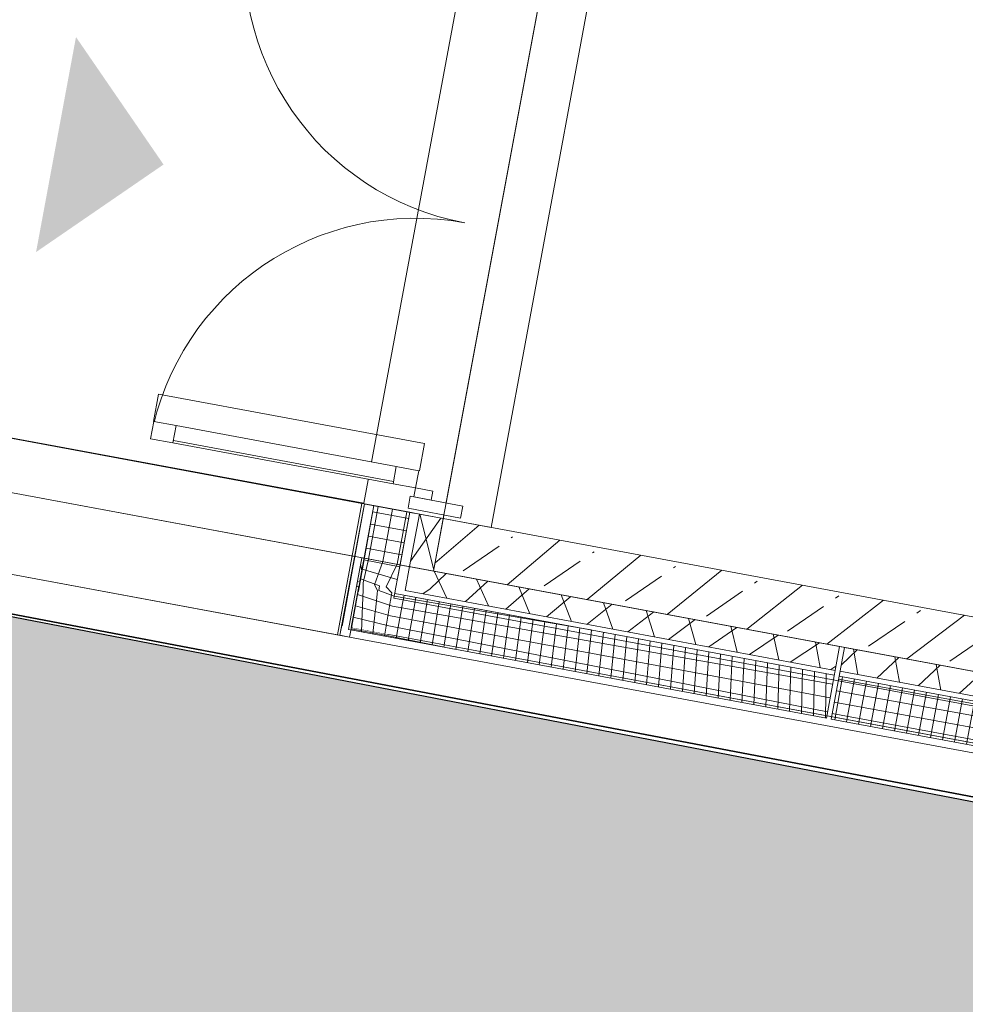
# Model space of a CAD drawing. Header units: metres. Extents: x -499360 to 60282433, y -11592314 to 5708004.
# Tile 31 of 128: x 32353341.23 to 32353345.12, y 5707906.12 to 5707910.17. Entities that reach past the tile are written whole.
import ezdxf

# ---------------------------------------------------------------- set-up
doc = ezdxf.new("R2010")
doc.units = ezdxf.units.M
doc.header["$LTSCALE"] = 0.75
doc.set_wipeout_variables(frame=1)
doc.layers.get('0').update_dxf_attribs({"linetype": 'CONTINUOUS'})
doc.layers.add('10414948$0$ST-LIN-Gehweg', color=2, linetype='CONTINUOUS')
doc.layers.add('10414949$0$ST-Gehweg-Sol', color=7, linetype='CONTINUOUS', lineweight=0, true_color=0xffd7a8)
for name, color, linetype, lineweight in [('10417023$0$#9_002_GES I Übersicht Erdgeschoss_1_101_Wand Aussen.A', 7, 'CONTINUOUS', 25), ('10417023$0$#9_002_GES I Übersicht Erdgeschoss_1_115_Außentüren', 7, 'CONTINUOUS', 25), ('10417023$0$#9_002_GES I Übersicht Erdgeschoss_1_201_Aussenwandbekleidung.A', 7, 'CONTINUOUS', 25), ('10417023$0$#9_002_GES I Übersicht Erdgeschoss_1_701_Grundstücksgrenze.A', 7, 'CONTINUOUS', 25), ('10417023$0$#9_002_GES I Übersicht Erdgeschoss_1_Neubau_101_Wand Aussen.A', 7, 'CONTINUOUS', 25), ('10417023$0$#9_002_GES I Übersicht Erdgeschoss_1_Neubau_104_Decken.A', 7, 'CONTINUOUS', 25), ('10417023$0$#9_002_GES I Übersicht Erdgeschoss_1_Neubau_115_Außentüren', 7, 'CONTINUOUS', 25), ('10417023$0$#9_002_GES I Übersicht Erdgeschoss_1_Neubau_201_Aussenwandbekleidu', 7, 'CONTINUOUS', 25), ('10417023$0$#9_002_GES I Übersicht Erdgeschoss_1_Neubau_210_Wärmedämmung', 7, 'CONTINUOUS', 25), ('10417023$0$#9_002_GES I Übersicht Erdgeschoss_1_Neubau_602_Beschriftung 1_100', 7, 'CONTINUOUS', 25), ('10417023$0$Keine', 7, 'CONTINUOUS', 13)]:
    doc.layers.add(name, color=color, linetype=linetype, lineweight=lineweight)
pattern_1 = [(-119.9999999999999, (0, 0), (-0.129903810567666, 0.07499999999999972), []), (-59.99999999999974, (0, 0), (0.1299038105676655, 0.0750000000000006), [])]
pattern_2 = [(0, (0, 0), (0, 0.05), []), (90.0000000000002, (0, 0), (-0.05, 0), [])]

# ---------------------------------------------------------------- blocks, each defined once
blk = doc.blocks.new('10414949')
at = {"layer": '10414949$0$ST-Gehweg-Sol'}
h = blk.add_hatch(color=256, dxfattribs=at)
h.dxf.hatch_style = 1
h.paths.add_polyline_path([(32353333.50183981, 5707909.19646602), (32353330.05239085, 5707910.696651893, 0.4012203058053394), (32353333.25481369, 5707906.189003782), (32353356.88717925, 5707901.644502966), (32353369.91507676, 5707899.139239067), (32353382.9429741, 5707896.633974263), (32353384.56583989, 5707896.321897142), (32353385.13236019, 5707899.267920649), (32353370.48788053, 5707902.08405432), (32353357.21966946, 5707904.635530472)])
blk = doc.blocks.new('10414948')
at = {"layer": '10414948$0$ST-LIN-Gehweg', "flags": 128}
blk.add_lwpolyline([(32353333.50183981, 5707909.19646602), (32353357.21966946, 5707904.635530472), (32353357.21966946, 5707904.635530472), (32353370.48788053, 5707902.08405432), (32353370.48788053, 5707902.08405432), (32353407.15213483, 5707895.033517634), (32353407.15213483, 5707895.033517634), (32353410.4290705, 5707896.185426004), (32353410.4290705, 5707896.185426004), (32353413.70600617, 5707897.337334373), (32353413.70600617, 5707897.337334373), (32353481.43359485, 5707884.31331786), (32353481.43359485, 5707884.31331786), (32353497.17578959, 5707881.286091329), (32353497.17578959, 5707881.286091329, -0.1101766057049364), (32353499.70410517, 5707880.188862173), (32353499.70410517, 5707880.188862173), (32353502.93879142, 5707877.835765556), (32353502.93879142, 5707877.835765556, 0.1101766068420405), (32353505.46710699, 5707876.738536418), (32353505.46710699, 5707876.738536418), (32353513.19776736, 5707875.251929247), (32353513.19776736, 5707875.251929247), (32353517.00528605, 5707874.519743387)], format="xyb", dxfattribs=at)
blk = doc.blocks.new('10417023$0$#9_MKO_LP5_ARC_GES_UP_00_002_P_G_modell (3D)')
at = {"layer": '10417023$0$#9_002_GES I Übersicht Erdgeschoss_1_Neubau_201_Aussenwandbekleidu', "linetype": 'Continuous', "lineweight": 5, "true_color": 0xff0000}
h = blk.add_hatch(dxfattribs=at)
h.set_pattern_fill('#9_DÄMMUNG__WEICH_0001', color=1, style=0, pattern_type=2)
h.set_pattern_definition(pattern_1)
h.paths.add_polyline_path([(-32353499.0893194, -5707813.099573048), (-32353499.1893194, -5707813.099573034), (-32353499.1893194, -5707813.199573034), (-32353499.0893194, -5707813.199573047)])
h = blk.add_hatch(dxfattribs=at)
h.set_pattern_fill('#9_DÄMMUNG__WEICH_0001', color=1, style=0, pattern_type=2)
h.set_pattern_definition(pattern_1)
h.paths.add_polyline_path([(-32353499.0893194, -5707813.199573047), (-32353497.38946685, -5707813.199573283), (-32353497.38946683, -5707813.099573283), (-32353499.0893194, -5707813.099573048)])
at = {"layer": '10417023$0$#9_002_GES I Übersicht Erdgeschoss_1_115_Außentüren', "color": 1, "linetype": 'Continuous', "lineweight": 13, "true_color": 0xff0000, "flags": 128}
blk.add_lwpolyline([(-32353500.33454278, -5707812.704577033), (-32353500.33454278, -5707812.590107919), (-32353499.22150553, -5707812.590107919), (-32353499.22150553, -5707812.704577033)], dxfattribs=at)
at = {"layer": '10417023$0$#9_002_GES I Übersicht Erdgeschoss_1_Neubau_101_Wand Aussen.A', "color": 1, "linetype": 'Continuous', "lineweight": 13, "true_color": 0xff0000}
blk.add_line((-32353498.88932239, -5707812.879576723), (-32353498.88932239, -5707809.004584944), dxfattribs=at)
at = {"layer": '10417023$0$#9_002_GES I Übersicht Erdgeschoss_1_Neubau_101_Wand Aussen.A', "color": 1, "linetype": 'Continuous', "lineweight": 18, "true_color": 0xff0000}
blk.add_line((-32353499.0893194, -5707813.09957689), (-32353495.47443924, -5707813.09957689), dxfattribs=at)
at = {"layer": '10417023$0$#9_002_GES I Übersicht Erdgeschoss_1_Neubau_104_Decken.A', "color": 1, "linetype": 'Continuous', "lineweight": 13, "true_color": 0xff0000, "flags": 128}
for points in [[(-32353498.22421727, -5707790.559532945), (-32353502.84380439, -5707790.559532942), (-32353502.84380439, -5707813.099576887), (-32353495.47442851, -5707813.099576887), (-32353495.47442851, -5707809.05457689), (-32353482.84109309, -5707809.05457689), (-32353482.84357996, -5707813.099573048), (-32353472.62421726, -5707813.099573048), (-32353472.62421726, -5707811.259577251), (-32353472.62421726, -5707806.979589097), (-32353469.00380439, -5707806.979589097), (-32353469.00380439, -5707790.559532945)], [(-32353499.08931623, -5707809.004576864), (-32353499.0893194, -5707813.099577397), (-32353495.5256061, -5707813.099577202), (-32353495.52481161, -5707810.154576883), (-32353497.57443246, -5707810.154576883), (-32353497.57443246, -5707809.004576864)]]:
    blk.add_lwpolyline(points, close=True, dxfattribs=at)
at = {"layer": '10417023$0$#9_002_GES I Übersicht Erdgeschoss_1_Neubau_115_Außentüren', "color": 1, "linetype": 'Continuous', "lineweight": 13, "true_color": 0xff0000}
blk.add_arc((-32353499.22432238, -5707810.557577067), 1.109499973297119, 180, 270, dxfattribs=at)
at = {"layer": '10417023$0$#9_002_GES I Übersicht Erdgeschoss_1_Neubau_201_Aussenwandbekleidu', "color": 1, "linetype": 'Continuous', "lineweight": 13, "true_color": 0xff0000}
for p, q in [((-32353499.42145901, -5707809.364570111), (-32353499.42145901, -5707812.877568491)), ((-32353499.42145901, -5707812.877568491), (-32353502.15385805, -5707812.877568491))]:
    blk.add_line(p, q, dxfattribs=at)
at = {"layer": '10417023$0$#9_002_GES I Übersicht Erdgeschoss_1_Neubau_201_Aussenwandbekleidu', "color": 1, "linetype": 'Continuous', "lineweight": 18, "true_color": 0xff0000}
for p, q in [((-32353497.38946683, -5707813.099573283), (-32353499.0893194, -5707813.099573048)), ((-32353491.54389506, -5707813.09957409), (-32353497.36946687, -5707813.099573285))]:
    blk.add_line(p, q, dxfattribs=at)
at = {"layer": '10417023$0$#9_002_GES I Übersicht Erdgeschoss_1_Neubau_210_Wärmedämmung', "color": 1, "linetype": 'Continuous', "lineweight": 13, "true_color": 0xff0000, "flags": 128}
blk.add_lwpolyline([(-32353502.62443889, -5707812.879576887), (-32353499.08932251, -5707812.879576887), (-32353499.08931942, -5707809.00453267), (-32353502.62443846, -5707809.004541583)], close=True, dxfattribs=at)
at = {"layer": '10417023$0$#9_002_GES I Übersicht Erdgeschoss_1_Neubau_602_Beschriftung 1_100', "color": 1, "linetype": 'Continuous', "true_color": 0xff0000}
blk.add_solid([(-32353500.93696118, -5707811.207615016), (-32353500.93696118, -5707812.107615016), (-32353500.48696118, -5707811.657615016)], dxfattribs=at)
at = {"color": 1, "linetype": 'Continuous', "lineweight": 5, "true_color": 0xff0000}
blk.add_wipeout([(-32353499.229444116, -5707813.389564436), (-32353493.954459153, -5707813.389564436), (-32353493.954459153, -5707813.239561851), (-32353499.229444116, -5707813.239561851)], dxfattribs=at).dxf.layer = '10417023$0$#9_002_GES I Übersicht Erdgeschoss_1_Neubau_201_Aussenwandbekleidu'
at = {"layer": '10417023$0$#9_002_GES I Übersicht Erdgeschoss_1_Neubau_201_Aussenwandbekleidu', "color": 1, "linetype": 'Continuous', "lineweight": 13, "true_color": 0xff0000}
blk.add_line((-32353493.95445916, -5707813.239561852), (-32353499.22944412, -5707813.239561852), dxfattribs=at)
at = {"color": 1, "linetype": 'Continuous', "lineweight": 5, "true_color": 0xff0000}
blk.add_wipeout([(-32353499.3794467, -5707813.429576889), (-32353493.95445916, -5707813.429576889), (-32353493.95445916, -5707813.389564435), (-32353499.3794467, -5707813.389564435)], dxfattribs=at).dxf.layer = '10417023$0$#9_002_GES I Übersicht Erdgeschoss_1_Neubau_201_Aussenwandbekleidu'
at = {"layer": '10417023$0$#9_002_GES I Übersicht Erdgeschoss_1_Neubau_201_Aussenwandbekleidu', "color": 1, "linetype": 'Continuous', "lineweight": 13, "true_color": 0xff0000}
for p, q in [((-32353493.954459, -5707813.389563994), (-32353499.37944731, -5707813.389563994)), ((-32353499.3794467, -5707813.42957689), (-32353493.95445916, -5707813.42957689))]:
    blk.add_line(p, q, dxfattribs=at)
at = {"layer": '10417023$0$#9_002_GES I Übersicht Erdgeschoss_1_Neubau_201_Aussenwandbekleidu', "color": 1, "linetype": 'Continuous', "lineweight": 18, "true_color": 0xff0000}
blk.add_line((-32353497.36946691, -5707813.399573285), (-32353491.5438951, -5707813.39957409), dxfattribs=at)
at = {"color": 1, "linetype": 'Continuous', "lineweight": 5, "true_color": 0xff0000}
blk.add_wipeout([(-32353499.379446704, -5707813.389564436), (-32353499.229444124, -5707813.389564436), (-32353499.229444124, -5707813.239561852)], dxfattribs=at).dxf.layer = '10417023$0$#9_002_GES I Übersicht Erdgeschoss_1_201_Aussenwandbekleidung.A'
blk.add_wipeout([(-32353499.419459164, -5707813.429576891), (-32353499.379446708, -5707813.429576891), (-32353499.379446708, -5707813.389564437)], dxfattribs=at).dxf.layer = '10417023$0$#9_002_GES I Übersicht Erdgeschoss_1_201_Aussenwandbekleidung.A'
blk.add_wipeout([(-32353499.379446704, -5707813.239561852), (-32353499.379446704, -5707813.389564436), (-32353499.229444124, -5707813.239561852)], dxfattribs=at).dxf.layer = '10417023$0$#9_002_GES I Übersicht Erdgeschoss_1_201_Aussenwandbekleidung.A'
for points in [[(-32353499.22944412, -5707813.239561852), (-32353499.22944412, -5707812.879575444), (-32353499.3794467, -5707812.879575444), (-32353499.3794467, -5707813.239561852)], [(-32353499.419459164, -5707813.389564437), (-32353499.419459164, -5707813.429576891), (-32353499.379446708, -5707813.389564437)]]:
    blk.add_wipeout(points, dxfattribs=at).dxf.layer = '10417023$0$#9_002_GES I Übersicht Erdgeschoss_1_201_Aussenwandbekleidung.A'
at = {"layer": '10417023$0$#9_002_GES I Übersicht Erdgeschoss_1_101_Wand Aussen.A', "color": 1, "linetype": 'Continuous', "lineweight": 13, "true_color": 0xff0000}
blk.add_line((-32353499.3793194, -5707813.429576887), (-32353468.67381512, -5707813.429576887), dxfattribs=at)
at = {"layer": '10417023$0$#9_002_GES I Übersicht Erdgeschoss_1_201_Aussenwandbekleidung.A', "color": 1, "linetype": 'Continuous', "lineweight": 13, "true_color": 0xff0000}
for p, q in [((-32353499.22944412, -5707813.239561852), (-32353499.22944412, -5707812.879575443)), ((-32353499.41945916, -5707813.42957689), (-32353499.3794467, -5707813.42957689))]:
    blk.add_line(p, q, dxfattribs=at)
at = {"color": 1, "linetype": 'Continuous', "lineweight": 5, "true_color": 0xff0000}
blk.add_wipeout([(-32353499.379446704, -5707813.389564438), (-32353499.379446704, -5707812.879575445), (-32353499.41945916, -5707812.879575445), (-32353499.41945916, -5707813.389564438)], dxfattribs=at).dxf.layer = '10417023$0$#9_002_GES I Übersicht Erdgeschoss_1_201_Aussenwandbekleidung.A'
at = {"layer": '10417023$0$#9_002_GES I Übersicht Erdgeschoss_1_Neubau_201_Aussenwandbekleidu', "linetype": 'Continuous', "lineweight": 5, "true_color": 0xff0000}
h = blk.add_hatch(dxfattribs=at)
h.set_pattern_fill('#9_DÄMMUNG__WEICH_0001', color=1, style=0, pattern_type=2)
h.set_pattern_definition(pattern_1)
h.paths.add_polyline_path([(-32353499.3793194, -5707813.099573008), (-32353499.38946686, -5707813.099573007), (-32353499.38946687, -5707813.199573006), (-32353499.3793194, -5707813.199573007)])
at = {"layer": '10417023$0$#9_002_GES I Übersicht Erdgeschoss_1_101_Wand Aussen.A', "color": 1, "linetype": 'Continuous', "lineweight": 13, "true_color": 0xff0000}
for p, q in [((-32353469.00381513, -5707813.099576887), (-32353499.3793194, -5707813.099576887)), ((-32353499.3793194, -5707813.259576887), (-32353499.3793194, -5707813.099576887)), ((-32353499.3793194, -5707813.259576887), (-32353499.3793194, -5707813.099576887)), ((-32353499.3793194, -5707813.314576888), (-32353499.3793194, -5707813.259576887)), ((-32353499.3793194, -5707813.314576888), (-32353499.3793194, -5707813.259576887)), ((-32353499.3793194, -5707813.429576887), (-32353499.3793194, -5707813.314576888)), ((-32353499.3793194, -5707813.429576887), (-32353499.3793194, -5707813.314576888))]:
    blk.add_line(p, q, dxfattribs=at)
at = {"layer": '10417023$0$#9_002_GES I Übersicht Erdgeschoss_1_201_Aussenwandbekleidung.A', "color": 1, "linetype": 'Continuous', "lineweight": 13, "true_color": 0xff0000}
for p, q in [((-32353499.41945916, -5707812.879575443), (-32353499.41945916, -5707813.42957689)), ((-32353499.3794467, -5707812.879575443), (-32353499.41945916, -5707812.879575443)), ((-32353499.37944731, -5707813.389563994), (-32353499.37944731, -5707812.879574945)), ((-32353499.22944412, -5707812.879575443), (-32353499.3794467, -5707812.879575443))]:
    blk.add_line(p, q, dxfattribs=at)
at = {"layer": '10417023$0$#9_002_GES I Übersicht Erdgeschoss_1_Neubau_201_Aussenwandbekleidu', "color": 1, "linetype": 'Continuous', "lineweight": 18, "true_color": 0xff0000}
for p, q in [((-32353499.3793194, -5707812.87956813), (-32353499.3793194, -5707813.099573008)), ((-32353499.3793194, -5707813.099573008), (-32353499.38946686, -5707813.099573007)), ((-32353499.3894669, -5707813.399573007), (-32353497.38946687, -5707813.399573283))]:
    blk.add_line(p, q, dxfattribs=at)
at = {"color": 1, "linetype": 'Continuous', "lineweight": 5, "true_color": 0xff0000}
blk.add_wipeout([(-32353499.1893194, -5707813.1995730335), (-32353499.229319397, -5707813.199573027), (-32353499.229319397, -5707813.2195730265), (-32353499.1893194, -5707813.219573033)], dxfattribs=at).dxf.layer = '10417023$0$#9_002_GES I Übersicht Erdgeschoss_1_Neubau_201_Aussenwandbekleidu'
at = {"layer": '10417023$0$#9_002_GES I Übersicht Erdgeschoss_1_Neubau_201_Aussenwandbekleidu', "color": 1, "linetype": 'Continuous', "lineweight": 18, "true_color": 0xff0000}
blk.add_line((-32353499.2293201, -5707813.219572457), (-32353499.2293201, -5707813.199572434), dxfattribs=at)
at = {"color": 1, "linetype": 'Continuous', "lineweight": 5, "true_color": 0xff0000}
for points, layer in [([(-32353499.429459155, -5707812.879609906), (-32353502.149459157, -5707812.879609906), (-32353502.149459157, -5707813.429787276), (-32353499.429459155, -5707813.429787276)], '10417023$0$#9_002_GES I Übersicht Erdgeschoss_1_201_Aussenwandbekleidung.A'), ([(-32353499.379319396, -5707813.199573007), (-32353499.389466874, -5707813.199573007), (-32353499.389466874, -5707813.219573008), (-32353499.379319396, -5707813.219573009)], '10417023$0$#9_002_GES I Übersicht Erdgeschoss_1_Neubau_201_Aussenwandbekleidu'), ([(-32353499.189319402, -5707813.219573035), (-32353497.38946685, -5707813.2195732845), (-32353497.38946685, -5707813.199573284), (-32353499.189319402, -5707813.199573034)], '10417023$0$#9_002_GES I Übersicht Erdgeschoss_1_Neubau_201_Aussenwandbekleidu')]:
    blk.add_wipeout(points, dxfattribs=at).dxf.layer = layer
at = {"layer": '10417023$0$#9_002_GES I Übersicht Erdgeschoss_1_Neubau_201_Aussenwandbekleidu', "linetype": 'Continuous', "lineweight": 5, "true_color": 0xff0000}
h = blk.add_hatch(dxfattribs=at)
h.set_pattern_fill('#9_BETON__FERTIGTEIL_0001', color=1, style=0, pattern_type=2)
h.set_pattern_definition(pattern_2)
h.paths.add_polyline_path([(-32353499.2293194, -5707813.099573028), (-32353499.3793194, -5707813.099573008), (-32353499.3793194, -5707813.199573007), (-32353499.2293194, -5707813.199573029)])
h = blk.add_hatch(dxfattribs=at)
h.set_pattern_fill('#9_DÄMMUNG__WEICH_0001', color=1, style=0, pattern_type=2)
h.set_pattern_definition(pattern_1)
h.paths.add_polyline_path([(-32353491.54389506, -5707813.09957409), (-32353497.36946687, -5707813.099573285), (-32353497.36946689, -5707813.199573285), (-32353491.54389507, -5707813.19957409)])
h = blk.add_hatch(dxfattribs=at)
h.set_pattern_fill('#9_BETON__FERTIGTEIL_0001', color=1, style=0, pattern_type=2)
h.set_pattern_definition(pattern_2)
h.paths.add_polyline_path([(-32353499.3793194, -5707813.219573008), (-32353499.38946687, -5707813.219573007), (-32353499.3894669, -5707813.399573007), (-32353499.3793194, -5707813.399573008)])
h = blk.add_hatch(dxfattribs=at)
h.set_pattern_fill('#9_BETON__FERTIGTEIL_0001', color=1, style=0, pattern_type=2)
h.set_pattern_definition(pattern_2)
h.paths.add_polyline_path([(-32353499.2293194, -5707813.219573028), (-32353499.3793194, -5707813.219573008), (-32353499.3793194, -5707813.399573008), (-32353499.2293194, -5707813.399573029)])
h = blk.add_hatch(dxfattribs=at)
h.set_pattern_fill('#9_BETON__FERTIGTEIL_0001', color=1, style=0, pattern_type=2)
h.set_pattern_definition(pattern_2)
h.paths.add_polyline_path([(-32353499.2293194, -5707813.399573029), (-32353497.38946687, -5707813.399573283), (-32353497.38946685, -5707813.219573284), (-32353499.2293194, -5707813.219573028)])
at = {"layer": '10417023$0$#9_002_GES I Übersicht Erdgeschoss_1_101_Wand Aussen.A', "color": 1, "linetype": 'Continuous', "lineweight": 13, "true_color": 0xff0000}
for p, q in [((-32353499.3793194, -5707813.099576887), (-32353502.84381513, -5707813.099576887)), ((-32353502.84381513, -5707813.429576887), (-32353499.3793194, -5707813.429576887))]:
    blk.add_line(p, q, dxfattribs=at)
at = {"layer": '10417023$0$#9_002_GES I Übersicht Erdgeschoss_1_201_Aussenwandbekleidung.A', "color": 1, "linetype": 'Continuous', "lineweight": 13, "true_color": 0xff0000}
for p, q in [((-32353499.42945916, -5707812.879609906), (-32353502.14945916, -5707812.879609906)), ((-32353499.42945916, -5707812.879609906), (-32353499.42945916, -5707813.429787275)), ((-32353502.14945916, -5707813.429787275), (-32353499.42945916, -5707813.429787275))]:
    blk.add_line(p, q, dxfattribs=at)
at = {"layer": '10417023$0$#9_002_GES I Übersicht Erdgeschoss_1_Neubau_201_Aussenwandbekleidu', "color": 1, "linetype": 'Continuous', "lineweight": 18, "true_color": 0xff0000}
for p, q in [((-32353499.38946686, -5707813.099573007), (-32353499.3894669, -5707813.399573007)), ((-32353499.37931883, -5707813.099572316), (-32353499.37931883, -5707813.199572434)), ((-32353499.37931883, -5707813.099572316), (-32353499.37931883, -5707813.199572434)), ((-32353499.18932005, -5707813.199572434), (-32353499.18932005, -5707813.099572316)), ((-32353497.38946687, -5707813.399573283), (-32353497.38946683, -5707813.099573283)), ((-32353499.37931883, -5707813.199572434), (-32353499.38946754, -5707813.199572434)), ((-32353499.37931883, -5707813.219572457), (-32353499.38946754, -5707813.219572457)), ((-32353499.37931883, -5707813.199572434), (-32353499.37931883, -5707813.219572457)), ((-32353499.37931883, -5707813.199572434), (-32353499.37931883, -5707813.219572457)), ((-32353497.38946664, -5707813.2195739), (-32353499.2293201, -5707813.219572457)), ((-32353497.38946664, -5707813.199573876), (-32353499.18932005, -5707813.199572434))]:
    blk.add_line(p, q, dxfattribs=at)
at = {"color": 1, "linetype": 'Continuous', "lineweight": 5, "true_color": 0xff0000}
blk.add_wipeout([(-32353491.543895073, -5707813.19957409), (-32353497.369466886, -5707813.199573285), (-32353497.369466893, -5707813.219573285), (-32353491.54389508, -5707813.21957409)], dxfattribs=at).dxf.layer = '10417023$0$#9_002_GES I Übersicht Erdgeschoss_1_Neubau_201_Aussenwandbekleidu'
at = {"layer": '10417023$0$#9_002_GES I Übersicht Erdgeschoss_1_Neubau_201_Aussenwandbekleidu', "linetype": 'Continuous', "lineweight": 5, "true_color": 0xff0000}
h = blk.add_hatch(dxfattribs=at)
h.set_pattern_fill('#9_BETON__FERTIGTEIL_0001', color=1, style=0, pattern_type=2)
h.set_pattern_definition(pattern_2)
h.paths.add_polyline_path([(-32353497.36946691, -5707813.399573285), (-32353491.5438951, -5707813.39957409), (-32353491.54389508, -5707813.21957409), (-32353497.36946689, -5707813.219573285)])
at = {"layer": '10417023$0$#9_002_GES I Übersicht Erdgeschoss_1_701_Grundstücksgrenze.A', "color": 1, "linetype": 'Continuous', "lineweight": 35, "true_color": 0xff0000, "flags": 128}
blk.add_lwpolyline([(-32353511.47268937, -5707768.718078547), (-32353510.58466005, -5707813.546075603), (-32353471.71535595, -5707813.720027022), (-32353425.53849031, -5707813.961117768)], dxfattribs=at)
at = {"layer": '10417023$0$#9_002_GES I Übersicht Erdgeschoss_1_Neubau_201_Aussenwandbekleidu', "color": 1, "linetype": 'Continuous', "lineweight": 18, "true_color": 0xff0000}
for p, q in [((-32353497.36946687, -5707813.099573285), (-32353497.36946691, -5707813.399573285)), ((-32353491.54389461, -5707813.199573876), (-32353497.36946661, -5707813.199573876)), ((-32353491.54389461, -5707813.2195739), (-32353497.36946661, -5707813.2195739))]:
    blk.add_line(p, q, dxfattribs=at)
at = {"color": 1, "linetype": 'Continuous', "lineweight": 5, "true_color": 0xff0000}
for points, layer in [([(-32353499.31832238, -5707812.704577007), (-32353500.239822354, -5707812.704577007), (-32353500.239822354, -5707812.776577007), (-32353499.31832238, -5707812.776577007)], '10417023$0$#9_002_GES I Übersicht Erdgeschoss_1_Neubau_115_Außentüren'), ([(-32353499.1893194, -5707813.099573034), (-32353499.2293194, -5707813.099573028), (-32353499.2293194, -5707813.199573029), (-32353499.1893194, -5707813.199573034)], '10417023$0$#9_002_GES I Übersicht Erdgeschoss_1_Neubau_201_Aussenwandbekleidu')]:
    blk.add_wipeout(points, dxfattribs=at).dxf.layer = layer
at = {"layer": '10417023$0$#9_002_GES I Übersicht Erdgeschoss_1_Neubau_201_Aussenwandbekleidu', "linetype": 'Continuous', "lineweight": 5, "true_color": 0xff0000}
h = blk.add_hatch(dxfattribs=at)
h.set_pattern_fill('#9_BETON__FERTIGTEIL_0001', color=1, style=0, pattern_type=2)
h.set_pattern_definition(pattern_2)
h.paths.add_polyline_path([(-32353499.2293194, -5707813.199573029), (-32353499.3793194, -5707813.199573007), (-32353499.3793194, -5707813.219573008), (-32353499.2293194, -5707813.219573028)])
at = {"layer": '10417023$0$#9_002_GES I Übersicht Erdgeschoss_1_Neubau_115_Außentüren', "color": 1, "linetype": 'Continuous', "lineweight": 13, "true_color": 0xff0000}
for p, q in [((-32353499.31832265, -5707812.704576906), (-32353500.23982222, -5707812.704576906)), ((-32353499.31832265, -5707812.766576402), (-32353500.23982222, -5707812.766576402)), ((-32353499.31832265, -5707812.776576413), (-32353500.23982222, -5707812.776576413))]:
    blk.add_line(p, q, dxfattribs=at)
at = {"layer": '10417023$0$#9_002_GES I Übersicht Erdgeschoss_1_Neubau_115_Außentüren', "color": 1, "linetype": 'Continuous', "lineweight": 13, "true_color": 0xff0000, "flags": 128}
blk.add_lwpolyline([(-32353499.31832238, -5707812.704577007), (-32353500.23982236, -5707812.704577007), (-32353500.23982236, -5707812.776577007), (-32353499.31832238, -5707812.776577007)], close=True, dxfattribs=at)
at = {"layer": '10417023$0$#9_002_GES I Übersicht Erdgeschoss_1_Neubau_115_Außentüren', "color": 1, "linetype": 'Continuous', "lineweight": 13, "true_color": 0xff0000}
blk.add_arc((-32353499.22432238, -5707812.77657701), 1.109499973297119, 90.00000019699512, 179.9999998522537, dxfattribs=at)
at = {"layer": '10417023$0$#9_002_GES I Übersicht Erdgeschoss_1_Neubau_201_Aussenwandbekleidu', "color": 1, "linetype": 'Continuous', "lineweight": 18, "true_color": 0xff0000}
blk.add_line((-32353499.2293201, -5707813.219572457), (-32353499.2293201, -5707813.199572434), dxfattribs=at)
at = {"color": 1, "linetype": 'Continuous', "lineweight": 5, "true_color": 0xff0000}
for points in [[(-32353500.239822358, -5707812.704577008), (-32353500.333822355, -5707812.704577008), (-32353500.333822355, -5707812.776577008), (-32353500.239822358, -5707812.776577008)], [(-32353499.22432238, -5707812.704577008), (-32353499.318322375, -5707812.704577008), (-32353499.318322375, -5707812.776577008), (-32353499.22432238, -5707812.776577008)]]:
    blk.add_wipeout(points, dxfattribs=at).dxf.layer = '10417023$0$#9_002_GES I Übersicht Erdgeschoss_1_Neubau_115_Außentüren'
at = {"layer": '10417023$0$#9_002_GES I Übersicht Erdgeschoss_1_Neubau_115_Außentüren', "color": 1, "linetype": 'Continuous', "lineweight": 13, "true_color": 0xff0000, "flags": 128}
for points in [[(-32353500.23982236, -5707812.704577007), (-32353500.33382236, -5707812.704577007), (-32353500.33382236, -5707812.776577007), (-32353500.23982236, -5707812.776577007)], [(-32353499.22432238, -5707812.704577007), (-32353499.31832238, -5707812.704577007), (-32353499.31832238, -5707812.776577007), (-32353499.22432238, -5707812.776577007)]]:
    blk.add_lwpolyline(points, close=True, dxfattribs=at)
at = {"color": 1, "linetype": 'Continuous', "lineweight": 5, "true_color": 0xff0000}
blk.add_wipeout([(-32353499.224322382, -5707812.814577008), (-32353499.152322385, -5707812.814577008), (-32353499.152322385, -5707812.776577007), (-32353499.224322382, -5707812.776577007)], dxfattribs=at).dxf.layer = '10417023$0$#9_002_GES I Übersicht Erdgeschoss_1_Neubau_115_Außentüren'
at = {"layer": '10417023$0$#9_002_GES I Übersicht Erdgeschoss_1_Neubau_115_Außentüren', "color": 1, "linetype": 'Continuous', "lineweight": 13, "true_color": 0xff0000, "flags": 128}
blk.add_lwpolyline([(-32353499.22432238, -5707812.814577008), (-32353499.22432238, -5707812.776577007), (-32353499.15232239, -5707812.776577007), (-32353499.15232239, -5707812.814577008)], close=True, dxfattribs=at)
at = {"color": 1, "linetype": 'Continuous', "lineweight": 5, "true_color": 0xff0000}
blk.add_wipeout([(-32353499.23932238, -5707812.864577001), (-32353499.01932238, -5707812.864577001), (-32353499.01932238, -5707812.814577), (-32353499.23932238, -5707812.814577)], dxfattribs=at).dxf.layer = '10417023$0$#9_002_GES I Übersicht Erdgeschoss_1_Neubau_115_Außentüren'
at = {"layer": '10417023$0$#9_002_GES I Übersicht Erdgeschoss_1_Neubau_101_Wand Aussen.A', "linetype": 'Continuous', "lineweight": 5, "true_color": 0xff0000}
h = blk.add_hatch(dxfattribs=at)
h.set_pattern_fill('#9_BETON__STAHLBETON_0001', color=1, style=0, pattern_type=2)
h.set_pattern_definition([(44.99999999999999, (0, 0), (-0.1697056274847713, 0.1697056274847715), []), (44.99999999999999, (-0.08485281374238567, 0.08485281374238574), (-0.1697056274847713, 0.1697056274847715), [0.18, -0.05999999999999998])])
h.paths.add_polyline_path([(-32353499.0893194, -5707812.879576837), (-32353499.0893194, -5707813.099576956), (-32353495.47443919, -5707813.099576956), (-32353495.47443919, -5707812.879576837)])
at = {"layer": '10417023$0$#9_002_GES I Übersicht Erdgeschoss_1_Neubau_201_Aussenwandbekleidu', "linetype": 'Continuous', "lineweight": 5, "true_color": 0xff0000}
h = blk.add_hatch(dxfattribs=at)
h.set_pattern_fill('#9_DÄMMUNG__WEICH_0001', color=1, style=0, pattern_type=2)
h.set_pattern_definition(pattern_1)
h.paths.add_polyline_path([(-32353499.0893194, -5707813.099573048), (-32353499.0893194, -5707812.87956813), (-32353499.1893194, -5707812.87956813), (-32353499.1893194, -5707813.099573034)])
at = {"layer": '10417023$0$#9_002_GES I Übersicht Erdgeschoss_1_Neubau_101_Wand Aussen.A', "color": 1, "linetype": 'Continuous', "lineweight": 13, "true_color": 0xff0000}
for p, q in [((-32353499.08932238, -5707809.004577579), (-32353499.08932238, -5707812.879576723)), ((-32353499.08932238, -5707812.879576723), (-32353498.88932239, -5707812.879576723)), ((-32353499.08931921, -5707813.099570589), (-32353499.08931959, -5707812.879570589))]:
    blk.add_line(p, q, dxfattribs=at)
at = {"layer": '10417023$0$#9_002_GES I Übersicht Erdgeschoss_1_Neubau_101_Wand Aussen.A', "color": 1, "linetype": 'Continuous', "lineweight": 18, "true_color": 0xff0000}
for p, q in [((-32353495.72381512, -5707812.87957689), (-32353499.0893194, -5707812.87957689)), ((-32353499.0893194, -5707812.87957689), (-32353499.0893194, -5707813.09957689))]:
    blk.add_line(p, q, dxfattribs=at)
at = {"layer": '10417023$0$#9_002_GES I Übersicht Erdgeschoss_1_Neubau_115_Außentüren', "color": 1, "linetype": 'Continuous', "lineweight": 13, "true_color": 0xff0000, "flags": 128}
blk.add_lwpolyline([(-32353499.23932238, -5707812.864577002), (-32353499.23932238, -5707812.814577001), (-32353499.01932238, -5707812.814577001), (-32353499.01932238, -5707812.864577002)], close=True, dxfattribs=at)
at = {"layer": '10417023$0$#9_002_GES I Übersicht Erdgeschoss_1_Neubau_201_Aussenwandbekleidu', "color": 1, "linetype": 'Continuous', "lineweight": 18, "true_color": 0xff0000}
blk.add_line((-32353499.0893194, -5707813.099573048), (-32353499.0893194, -5707812.87956813), dxfattribs=at)
at = {"color": 1, "linetype": 'Continuous', "lineweight": 5, "true_color": 0xff0000}
blk.add_wipeout([(-32353499.18931941, -5707813.099573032), (-32353499.18931941, -5707812.879568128), (-32353499.2293194, -5707812.879568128), (-32353499.2293194, -5707813.099573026)], dxfattribs=at).dxf.layer = '10417023$0$#9_002_GES I Übersicht Erdgeschoss_1_Neubau_201_Aussenwandbekleidu'
at = {"layer": '10417023$0$#9_002_GES I Übersicht Erdgeschoss_1_Neubau_201_Aussenwandbekleidu', "linetype": 'Continuous', "lineweight": 5, "true_color": 0xff0000}
h = blk.add_hatch(dxfattribs=at)
h.set_pattern_fill('#9_BETON__FERTIGTEIL_0001', color=1, style=0, pattern_type=2)
h.set_pattern_definition(pattern_2)
h.paths.add_polyline_path([(-32353499.3793194, -5707812.87956813), (-32353499.3793194, -5707813.099573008), (-32353499.2293194, -5707813.099573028), (-32353499.2293194, -5707812.87956813)])
at = {"layer": '10417023$0$#9_002_GES I Übersicht Erdgeschoss_1_Neubau_101_Wand Aussen.A', "color": 1, "linetype": 'Continuous', "lineweight": 13, "true_color": 0xff0000}
for p, q in [((-32353499.08931959, -5707812.879570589), (-32353502.62381512, -5707812.879576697)), ((-32353502.62381512, -5707813.099576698), (-32353499.08931921, -5707813.099570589))]:
    blk.add_line(p, q, dxfattribs=at)
at = {"layer": '10417023$0$#9_002_GES I Übersicht Erdgeschoss_1_Neubau_201_Aussenwandbekleidu', "color": 1, "linetype": 'Continuous', "lineweight": 18, "true_color": 0xff0000}
for p, q in [((-32353499.3793194, -5707812.87956813), (-32353499.2293194, -5707812.87956813)), ((-32353499.2293201, -5707813.099572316), (-32353499.2293201, -5707812.879567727)), ((-32353499.2293194, -5707812.87956813), (-32353499.1893194, -5707812.87956813)), ((-32353499.18932005, -5707813.099572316), (-32353499.18932005, -5707812.879567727)), ((-32353499.1893194, -5707812.87956813), (-32353499.0893194, -5707812.87956813)), ((-32353499.2293201, -5707813.199572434), (-32353499.2293201, -5707813.099572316)), ((-32353499.18932005, -5707813.199572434), (-32353499.18932005, -5707813.099572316))]:
    blk.add_line(p, q, dxfattribs=at)
blk = doc.blocks.new('10417023$0$2_MKO_LP5_LAN_GES_UP_00_002_V_A (3D)')
at = {"layer": '10417023$0$Keine'}
blk.add_blockref('10417023$0$#9_MKO_LP5_ARC_GES_UP_00_002_P_G_modell (3D)', (0, 0), dxfattribs=at)
blk = doc.blocks.new('10417023')
at = {"layer": '10417023$0$Keine', "rotation": 349.4819372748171}
blk.add_blockref('10417023$0$2_MKO_LP5_LAN_GES_UP_00_002_V_A (3D)', (65205154.93137175, 5413829.557758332), dxfattribs=at)

msp = doc.modelspace()

# ---------------------------------------------------------------- block references
msp.add_blockref('10414949', (0, 0))

# ---------------------------------------------------------------- next in the draw order: block references
msp.add_blockref('10417023', (0, 0))

# ---------------------------------------------------------------- next in the draw order: block references
msp.add_blockref('10414948', (0, 0))

doc.saveas('drawing.dxf')
